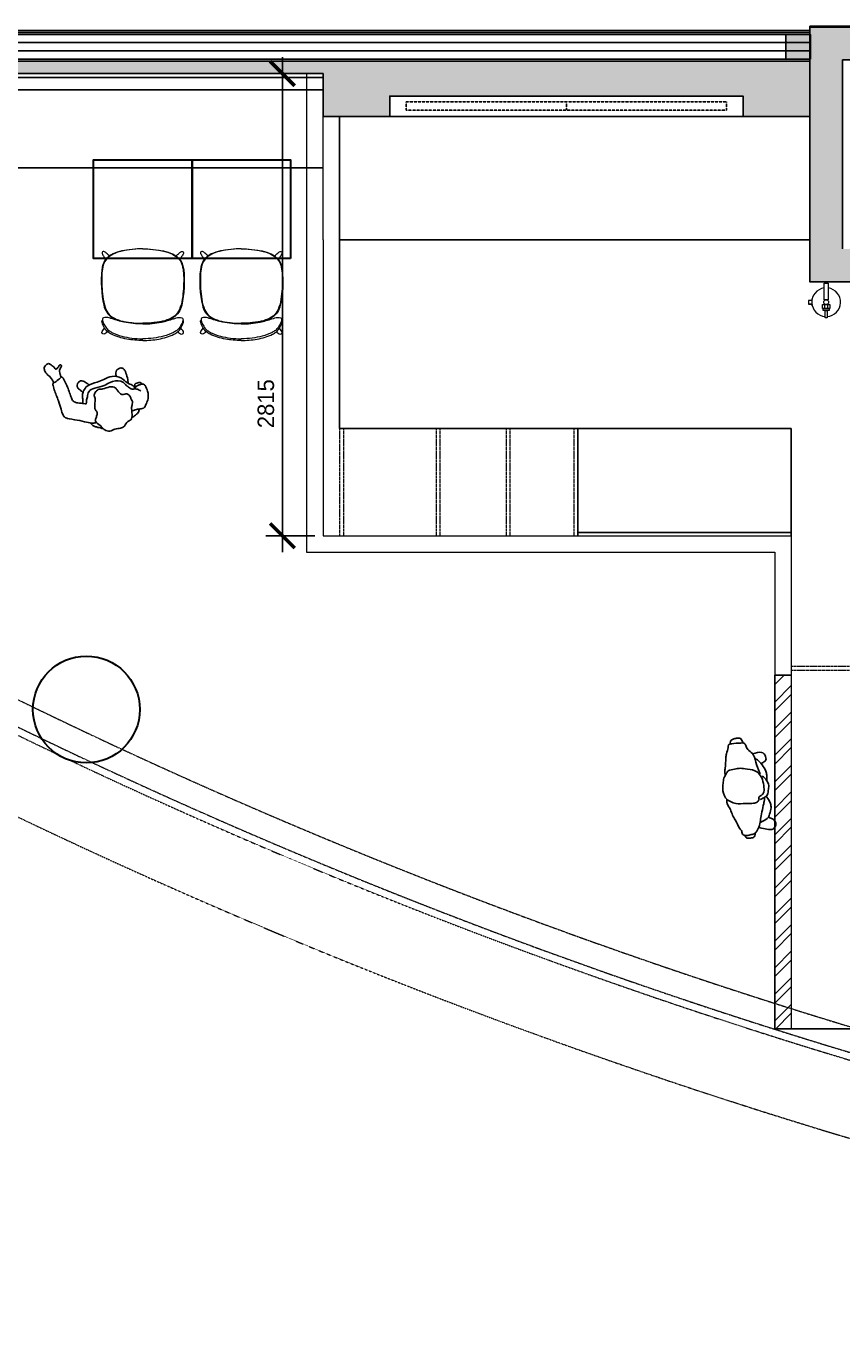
# Model space of a CAD drawing. Header units: inches. Extents: x 1703 to 137267, y -37098 to 14102.
# Tile 119 of 142: x 126279 to 131242, y -18885 to -10904. Entities that reach past the tile are written whole.
import ezdxf

# ---------------------------------------------------------------- set-up
doc = ezdxf.new("R2010")
doc.units = ezdxf.units.IN
doc.header["$MEASUREMENT"] = 0
for name, pattern in [('DASHED2', [0.375, 0.25, -0.125]), ('HIDDEN', [0.375, 0.25, -0.125]), ('LEVEL-F-OVERALL LAYOUT$0$HIDDEN', [0.375, 0.25, -0.125]), ('LEVEL-F-OVERALL LAYOUT$0$Hidden 2mm', [3, 2, -1])]:
    doc.linetypes.add(name, pattern=pattern)
for name, color, linetype in [('A-ANNO-DIMS-30', 7, 'Continuous'), ('AG-PEOPLE', 8, 'Continuous'), ('CT_PARTITION WALL', 180, 'Continuous'), ('dispaly screen', 1, 'Continuous'), ('elevation line', 1, 'Continuous'), ('EQUIPMENT', 1, 'Continuous'), ('HATCH', 8, 'Continuous'), ('LEVEL-F-OVERALL LAYOUT$0$NEW PILASTERS', 251, 'Continuous'), ('LEVEL-F-OVERALL LAYOUT$0$S-Section-Steel', 251, 'Continuous')]:
    doc.layers.add(name, color=color, linetype=linetype)
for name, color, linetype, lineweight in [('CKD Equipments', 252, 'Continuous', 0), ('LEVEL-F-OVERALL LAYOUT$0$A-DETL', 251, 'Continuous', 15), ('LEVEL-F-OVERALL LAYOUT$0$A-WALL', 251, 'Continuous', 13), ('LEVEL-F-OVERALL LAYOUT$0$A-WALL-FULL-EXTR', 251, 'Continuous', 35), ('LEVEL-F-OVERALL LAYOUT$0$I-FLOR-OVHD', 251, 'LEVEL-F-OVERALL LAYOUT$0$HIDDEN', 18), ('Naren-furn', 1, 'Continuous', 30)]:
    doc.layers.add(name, color=color, linetype=linetype, lineweight=lineweight)
doc.layers.add('GCEA-F-FIRE EXT 4.5KG CO2 TYPE', color=1, linetype='Continuous', lineweight=0, true_color=0xff0000)
doc.styles.add('I_NOTE', font='txt', dxfattribs={"height": 2})
doc.dimstyles.new('I_STANDARD_MM', dxfattribs={"dimtxt": 2, "dimasz": 1, "dimexe": 2, "dimexo": 1, "dimgap": 1, "dimtad": 1, "dimdec": 0, "dimrnd": 5, "dimzin": 3, "dimdsep": 46, "dimtxsty": 'I_NOTE', "dimblk": 'ARCHTICK', "dimcen": 0.09, "dimdle": 2, "dimclrd": 1, "dimclre": 1, "dimclrt": 4, "dimadec": 4, "dimazin": 0, "dimtfac": 1, "dimtdec": 0, "dimtmove": 1, "dimatfit": 3, "dimldrblk": 'OPEN90', "dimfxl": 1, "dimfrac": 1, "dimtolj": 1, "dimtzin": 0, "dimlwd": -1, "dimlwe": -1, "dimarcsym": 0})

# ---------------------------------------------------------------- blocks, each defined once
blk = doc.blocks.new('LEVEL-F-OVERALL LAYOUT$0$SHS150x5')
at = {"layer": 'LEVEL-F-OVERALL LAYOUT$0$S-Section-Steel'}
h = blk.add_hatch(color=256, dxfattribs=at)
h.dxf.hatch_style = 1
h.paths.add_polyline_path([(322740.3, -171646.3), (322890.3, -171646.3), (322890.3, -171796.3), (322740.3, -171796.3)])
blk.add_lwpolyline([(322740.3, -171646.3), (322890.3, -171646.3), (322890.3, -171796.3), (322740.3, -171796.3)], close=True, dxfattribs=at)
blk = doc.blocks.new('LEVEL-F-OVERALL LAYOUT$0$150x150')
blk.add_blockref('LEVEL-F-OVERALL LAYOUT$0$SHS150x5', (-322815.3, 171721.3))
blk = doc.blocks.new('19')
at = {"layer": 'AG-PEOPLE'}
for points, knots in [([(-153.6, 52.3), (-150.7, 59.1), (-143.5, 73.3), (-112.2, 83.2), (-100.3, 86.9), (-93.9, 88.4)], [0, 0, 0, 0, 0.2578445, 0.5630876, 0.8048245, 0.8048245, 0.8048245, 0.8048245]), ([(-112.3, 29.3), (-115.3, 22), (-122.2, 12.7), (-130.4, -3.2), (-123.7, -23.9), (-127.1, -32.1), (-113.9, -65.4), (-83.9, -58.8), (-70.4, -75.1), (-61, -99), (-58, -119.1), (-23.8, -136.8), (18.1, -128.8), (39.5, -142.1), (64.9, -131.8), (83.6, -115.4), (79.3, -91.4), (95.3, -58.4), (105.7, -28.1), (92, -7.9), (103.9, 7.2), (114.7, 25.1), (130.2, 39.4), (102.1, 72.3), (96.3, 88.9), (87, 109.7), (58.8, 129), (25.2, 119), (-8.6, 129.5), (-36.2, 126.1), (-60.6, 98.9), (-85.8, 103.5), (-102.7, 75.1), (-103.7, 60.4), (-108.6, 38.4), (-112.3, 29.3)], [0, 0, 0, 0, 0.243758, 0.469126, 0.711875, 0.878807, 1.174441, 1.45586, 1.687286, 1.95782, 2.190653, 2.505465, 2.853004, 3.109236, 3.378674, 3.633135, 3.883574, 4.208805, 4.512219, 4.75122, 4.981103, 5.235644, 5.457588, 5.794591, 6.034522, 6.28788, 6.592593, 6.910286, 7.231556, 7.513762, 7.830184, 8.088918, 8.379427, 8.600643, 8.908256, 8.908256, 8.908256, 8.908256]), ([(92, 97.9), (101.5, 91.8), (120.2, 79.2), (136.4, 70.8), (150.8, 54.2), (154.6, 44.3), (156, 39.2)], [0, 0, 0, 0, 0.318973, 0.55567, 0.805324, 1.02326, 1.02326, 1.02326, 1.02326]), ([(-106.4, 49.3), (-113.9, 49.3), (-129.2, 49.8), (-156.7, 52), (-186.9, 58.9), (-200.8, 38.8), (-221.7, 15.9), (-235.1, -14.6), (-235.3, -42.1), (-234, -79.5), (-220.3, -86), (-203.5, -87.3), (-186.3, -86.1), (-172.8, -82), (-169.7, -74.6), (-168.9, -71.2)], [0, 0, 0, 0, 0.259994, 0.55285, 0.842148, 1.095273, 1.403355, 1.713057, 2.009948, 2.331933, 2.525445, 2.748828, 2.979667, 3.178282, 3.355898, 3.355898, 3.355898, 3.355898]), ([(-197.6, -47.8), (-195, -51.2), (-189.1, -57.6), (-169.7, -74.4), (-143.3, -74), (-130.6, -100.2), (-118.7, -115.3), (-105.4, -152.9), (-33.1, -160.8), (2, -146.3), (62.8, -155.7), (108.5, -149.5), (121.8, -115.6), (138.4, -98.6), (140.4, -74.2), (157.4, -85.8), (189.4, -99.6), (208.9, -110.6), (217.5, -124.8), (217, -151.8), (218.9, -220), (226.9, -267.8), (232.3, -284.8), (243, -276.2), (273.6, -264.1), (298.4, -261.2), (300.1, -251.6), (301.9, -217.7), (297.2, -148.8), (298.8, -98.7), (300, -59.4), (293.5, -40.3), (278.6, -28), (224.3, -1.7), (177.8, 27.4), (141.7, 47.5), (126.5, 49.1), (119.4, 49.6)], [0, 0, 0, 0, 0.197049, 0.467566, 0.737699, 1.015436, 1.259224, 1.582254, 2.024992, 2.371322, 2.796046, 3.153497, 3.465071, 3.739154, 3.967343, 4.171258, 4.506139, 4.764805, 4.971091, 5.248207, 5.709345, 6.100884, 6.289167, 6.457885, 6.784056, 7.046062, 7.189918, 7.500888, 7.963833, 8.361908, 8.699644, 8.932534, 9.162909, 9.58574, 10.007097, 10.350573, 10.604033, 10.604033, 10.604033, 10.604033]), ([(-219.4, -85.4), (-218.3, -88.5), (-214.6, -94.7), (-203.8, -103.3), (-173.4, -103.1), (-172.5, -90.5), (-171.3, -82.4), (-171.9, -78.3)], [0, 0, 0, 0, 0.171936, 0.376407, 0.658092, 0.829167, 1.021895, 1.021895, 1.021895, 1.021895]), ([(-168.9, -71.2), (-167.3, -80.8), (-161.6, -101.6), (-129.8, -117.9), (-113.9, -164.9), (-59.3, -194.3), (-4.3, -185.3), (37.9, -182.2), (105.2, -184.7), (134, -159), (151.5, -137.2), (153.3, -105.9), (160.7, -94.1), (164.2, -88.3)], [0, 0, 0, 0, 0.296033, 0.60905, 0.98459, 1.400543, 1.800893, 2.166256, 2.606535, 2.936906, 3.221323, 3.519894, 3.767248, 3.767248, 3.767248, 3.767248]), ([(-138.9, -115.9), (-141.2, -127), (-144.6, -148.4), (-146.3, -189.5), (-141.1, -208.3), (-126.9, -223.9), (-93.9, -217.6), (-86.8, -200.5), (-83, -186.6), (-83, -179.6)], [0, 0, 0, 0, 0.319715, 0.66763, 0.90647, 1.14114, 1.436866, 1.665247, 1.916713, 1.916713, 1.916713, 1.916713]), ([(89.7, -181.3), (93.6, -187.6), (102.1, -198.7), (122.1, -223.5), (139.3, -222.2), (157, -211.9), (163.8, -197), (159.8, -178.2), (150.8, -168.5), (143.7, -156.7), (140.1, -150.9)], [0, 0, 0, 0, 0.25929, 0.557032, 0.771918, 1.013236, 1.229485, 1.459937, 1.660154, 1.908197, 1.908197, 1.908197, 1.908197]), ([(236.5, -281.2), (237.5, -286.9), (238.4, -298.1), (236.8, -317.9), (229.2, -330.9), (206.9, -347.3), (222.2, -357.3), (231.2, -345.6), (255.2, -329.9), (258.3, -352.4), (269.3, -367.2), (274, -374.1), (284.3, -388), (309.9, -376.2), (319.1, -367.1), (320.5, -344.8), (314, -323.6), (296.8, -299.1), (290.8, -274.3), (289.6, -262)], [0, 0, 0, 0, 0.227651, 0.464849, 0.686706, 0.944658, 1.115715, 1.322541, 1.579281, 1.800177, 2.035322, 2.220311, 2.465353, 2.659441, 2.853963, 3.092323, 3.350578, 3.626177, 3.93611, 3.93611, 3.93611, 3.93611])]:
    blk.add_open_spline(points, degree=3, knots=knots, dxfattribs=at)
blk = doc.blocks.new('15')
at = {"layer": 'AG-PEOPLE'}
for points, knots in [([(-74.9, 102.2), (-87.3, 103.4), (-102.2, 104.4), (-122.4, 96.1), (-179, 92.2), (-201.7, 86.9), (-239.9, 70.8), (-259.4, 71.9), (-264.7, 46.5), (-263.7, -5.3), (-262.5, -33.7), (-235.3, -36), (-215.1, -49), (-187.5, -84.9), (-130.9, -88.3), (-107.8, -96.8), (-68.1, -110.1)], [6.336389, 6.336389, 6.336389, 6.336389, 6.537667, 6.800059, 7.37971, 7.71926, 8.092946, 8.308631, 8.544876, 8.921489, 9.16867, 9.425346, 9.786299, 10.132859, 10.546398, 10.784625, 10.784625, 10.784625, 10.784625]), ([(-107.7, 42.8), (-108.9, 31.8), (-112.4, 14.4), (-105.5, -20.8), (-93.2, -81.6), (-66.8, -104.5), (-42.7, -120.1), (4.4, -127.7), (44.6, -126.7), (60.3, -114), (74.1, -84.1), (86.9, -94.7), (104.6, -80.4), (110.5, -54.1), (104, -7.1), (106.7, 50.6), (85.9, 82.8), (66.6, 117.5), (2.9, 127.9), (-24.1, 118.7), (-59.9, 115.1), (-83.6, 94.6), (-105, 85.2), (-106.3, 55.8), (-107.7, 42.8)], [0, 0, 0, 0, 0.297584, 0.631064, 1.068635, 1.39533, 1.69617, 2.097861, 2.458938, 2.716293, 3.010442, 3.199165, 3.447293, 3.731671, 4.119196, 4.541864, 4.881702, 5.22714, 5.673063, 5.989311, 6.327668, 6.644571, 6.906626, 7.259736, 7.259736, 7.259736, 7.259736]), ([(77.7, -124.6), (100, -122.8), (135.8, -110.5), (200.3, -91.3), (238.6, -86), (294.2, -56.2), (295.3, -32.4), (303.2, -8.2), (298.9, 27.2), (269.5, 27.4), (257, 41.2), (201, 60.8), (175.6, 78), (130.3, 86), (104.4, 105.3), (92.3, 105.2), (71.3, 104.1)], [1.45444, 1.45444, 1.45444, 1.45444, 1.608341, 2.190332, 2.473474, 2.723913, 2.957268, 3.222842, 3.497886, 3.761391, 4.064663, 4.480615, 4.759776, 5.007102, 5.318048, 5.421629, 5.421629, 5.421629, 5.421629]), ([(-262.5, -20.9), (-267.2, -19.6), (-276, -16), (-290.7, -11.5), (-296.4, 5.9), (-292.6, 27.4), (-289.7, 47.9), (-276.6, 55.7), (-266.7, 58.6), (-261.7, 58.9)], [0, 0, 0, 0, 0.204936, 0.407613, 0.612349, 0.853232, 1.078576, 1.277206, 1.488019, 1.488019, 1.488019, 1.488019]), ([(299.6, 11.9), (303.4, 10.5), (310.2, 5.7), (319.5, 0.3), (317, -27.1), (317.1, -40.2), (305.8, -49.2), (296.8, -51.1), (292.2, -51)], [0, 0, 0, 0, 0.185845, 0.348437, 0.605768, 0.790156, 0.977812, 1.178868, 1.178868, 1.178868, 1.178868]), ([(-192, -73.6), (-196.5, -95), (-204.1, -131.1), (-178.7, -150), (-146.9, -156.9), (-137.7, -137.2), (-131.1, -126.5), (-128.6, -120.4)], [0.360496, 0.360496, 0.360496, 0.360496, 0.7344, 1.013881, 1.306887, 1.531117, 1.762107, 1.762107, 1.762107, 1.762107]), ([(200.2, -139), (202.3, -145.7), (208.4, -158.5), (223.9, -180.1), (251.8, -183.9), (264.8, -172.4), (276.4, -161.2), (274.9, -132.9), (265.4, -102.9), (258.6, -81.7), (256.5, -75.6)], [0, 0, 0, 0, 0.234933, 0.498205, 0.770578, 0.985693, 1.185055, 1.441446, 1.778194, 1.904722, 1.904722, 1.904722, 1.904722]), ([(-163.1, -84.9), (-160.2, -90), (-145.8, -111.4), (-108, -132.3), (-85.1, -147.1), (-56, -150.2), (-23.9, -146.4)], [0.5150736, 0.5150736, 0.5150736, 0.5150736, 0.6294553, 1.017186, 1.3780901, 1.4807756, 1.4807756, 1.4807756, 1.4807756]), ([(-52.4, -121.1), (-48.6, -126.4), (-41.1, -137.1), (0.7, -161.8), (29.3, -151.3), (64.1, -150.1), (80.3, -120.7), (86, -105.7), (87.8, -97.7)], [0, 0, 0, 0, 0.246088, 0.627223, 0.947124, 1.275341, 1.581551, 1.852766, 1.852766, 1.852766, 1.852766]), ([(70.5, -136.5), (104, -155.9), (124.6, -160.6), (151.5, -161.7), (189.8, -143.2), (209, -137.1), (222.7, -103.6), (227.8, -86.8)], [2.106915, 2.106915, 2.106915, 2.106915, 2.404966, 2.688798, 3.029539, 3.280342, 3.601839, 3.601839, 3.601839, 3.601839])]:
    blk.add_open_spline(points, degree=3, knots=knots, dxfattribs=at)
blk = doc.blocks.new('_ArchTick')
at = {"color": 0, "linetype": 'ByBlock', "const_width": 0.15}
blk.add_lwpolyline([(-0.5, -0.5), (0.5, 0.5)], dxfattribs=at)
blk = doc.blocks.new('*D381')
at = {"layer": 'A-ANNO-DIMS-30', "color": 1}
for p, q in [((127837.9, -11091.3), (127837.9, -14103.9)), ((128035.2, -11191.3), (127737.9, -11191.3)), ((128035.2, -14003.9), (127737.9, -14003.9))]:
    blk.add_line(p, q, dxfattribs=at)
at = {"layer": 'Defpoints', "color": 0}
for p in [(128085.2, -11191.3), (127837.9, -14003.9), (128085.2, -14003.9)]:
    blk.add_point(p, dxfattribs=at)
at = {"layer": 'A-ANNO-DIMS-30', "color": 1, "linetype": 'ByBlock', "xscale": 150, "yscale": 150, "zscale": 150}
for p, rotation in [((127837.9, -11191.3), 90), ((127837.9, -14003.9), 270)]:
    blk.add_blockref('_ArchTick', p, dxfattribs=dict(at, rotation=rotation))
at = {"layer": 'A-ANNO-DIMS-30', "color": 1, "insert": (127737.9, -13200.7), "char_height": 100, "attachment_point": 5, "rotation": 90, "style": 'I_NOTE'}
blk.add_mtext('\\A1;2815', dxfattribs=at)
blk = doc.blocks.new('_Open90')
at = {"color": 0, "linetype": 'ByBlock', "lineweight": -2}
for p, q in [((0, 0), (-1, 0)), ((-0.5, 0.5), (0, 0)), ((0, 0), (-0.5, -0.5))]:
    blk.add_line(p, q, dxfattribs=at)
blk = doc.blocks.new('Myranda Side Chair_Top')
at = {"layer": 'Naren-furn', "lineweight": 5}
for points in [[(0, 558.1, 0.045324), (-126.9, 545.3, 0.059313), (-182.6, 526.6, 0.121008), (-229.9, 488.2, 0.115126), (-249.4, 430.5, 0.079025), (-237.1, 214.8, 0.212442), (-185.7, 140.1, 0.089235), (-116, 115.7, 0.044325), (0, 105)], [(0, 557.7, 0.032743), (-82.3, 551.7, 0.043693), (-150.6, 536.9, 0.045866), (-190.1, 520, 0.229093), (-242.9, 447.1, 0.039863), (-249, 396, 0.038377), (-243.1, 267.4, 0.049384), (-228.7, 202, 0.242972), (-160.7, 130.2, 0.059169), (-107.1, 114.6, 0.045231), (0, 105.2)], [(-202.7, 514.8, 0.033112), (-222.1, 532.2, 0.052622), (-236.4, 541.2, 0.632589), (-247.5, 529.8, 0.050487), (-236.6, 510.3, 0.033042), (-225.3, 494.2)], [(0, 558.1, -0.045324), (126.9, 545.3, -0.059313), (182.5, 526.6, -0.121008), (229.8, 488.2, -0.115126), (249.4, 430.5, -0.079025), (237, 214.8, -0.212442), (185.6, 140.1, -0.089235), (115.9, 115.7, -0.044325), (0, 105)], [(0, 557.7, -0.032743), (82.3, 551.7, -0.043693), (150.5, 536.9, -0.045866), (190, 520, -0.229093), (242.8, 447.1, -0.039863), (249, 396, -0.038377), (243.1, 267.4, -0.049384), (228.7, 202, -0.242972), (160.7, 130.2, -0.059169), (107.1, 114.6, -0.045231), (0, 105.2)], [(202.7, 514.8, -0.033112), (222, 532.2, -0.052622), (236.4, 541.2, -0.632589), (247.5, 529.8, -0.050487), (236.6, 510.3, -0.033042), (225.2, 494.2)], [(0, 0, -0.043773), (-97, 8.6, -0.064178), (-189.8, 38.2, -0.056143), (-212.1, 52, -0.093502), (-231.9, 75.7, -0.06002), (-247.2, 109.3, -0.125182), (-247.8, 119, -0.112237), (-244.9, 123.5)], [(0, 100.6, -0.051647), (-114.3, 112.3, -0.029647), (-186.3, 132, 0.052771), (-221.5, 140.9, 0.130984), (-238.5, 138.9, 0.31033), (-244.9, 123, 0.060514), (-239.2, 106.3, 0.031259), (-225.5, 81.1, 0.079584), (-207.1, 61.4, 0.040413), (-188.1, 49.6, 0.052825), (-127.2, 27, 0.03424), (-66.3, 14.9, 0.033941), (0, 10.6)], [(-186.3, 132, -0.104561), (-183.6, 134, -0.190045), (-176.9, 134.2, -0.018892), (-166.8, 130, -0.006434), (-156.7, 125.6, -0.155372), (-153.5, 121.9)], [(0, 100.6, 0.051647), (114.3, 112.3, 0.029647), (186.2, 132, -0.052771), (221.4, 140.9, -0.130984), (238.4, 138.9, -0.31033), (244.8, 123, -0.060514), (239.1, 106.3, -0.031259), (225.4, 81.1, -0.079584), (207.1, 61.4, -0.040413), (188.1, 49.6, -0.052825), (127.1, 27, -0.03424), (66.3, 14.9, -0.033941), (0, 10.6)], [(0, 0, 0.043773), (97, 8.6, 0.064178), (189.8, 38.2, 0.056143), (212, 52, 0.093502), (231.9, 75.7, 0.06002), (247.2, 109.3, 0.125182), (247.7, 119, 0.112237), (244.9, 123.5)], [(186.2, 132, 0.104561), (183.6, 134, 0.190045), (176.9, 134.2, 0.018892), (166.8, 130, 0.006434), (156.7, 125.6, 0.155372), (153.4, 121.9)], [(-212.1, 52, -0.031425), (-223.8, 44.2, -0.060055), (-236.6, 39.4, -0.636361), (-247.3, 54.7, -0.017039), (-238.8, 67.5), (-231.9, 75.7)], [(212, 52, 0.031425), (223.7, 44.2, 0.060055), (236.5, 39.4, 0.636361), (247.3, 54.7, 0.017039), (238.7, 67.5), (231.9, 75.7)]]:
    blk.add_lwpolyline(points, format="xyb", dxfattribs=at)
blk = doc.blocks.new('A$C13CA0A9B')
at = {"layer": 'GCEA-F-FIRE EXT 4.5KG CO2 TYPE', "linetype": 'Continuous', "lineweight": 0, "ltscale": 250}
for p, q in [((-12.7, 114.9), (12.7, 114.9)), ((-12.7, 14.8), (-12.7, 114.9)), ((12.7, 114.9), (12.7, 14.8)), ((-88.2, 11.2), (-108.3, 11.2)), ((-108.3, 11.2), (-108.3, -11.2)), ((-88.2, 11.2), (-108.3, 11.2)), ((-108.3, 11.2), (-108.3, -11.2)), ((-88.2, 22.3), (-88.2, 11.2)), ((12.7, 14.8), (-12.7, 14.8)), ((-108.3, -11.2), (-88.2, -11.2)), ((-88.2, -11.2), (-108.3, -11.2)), ((-88.2, -11.2), (-88.2, -22.3)), ((-21.9, -14.8), (21.9, -14.8)), ((-21.9, -38.7), (-21.9, -14.8)), ((21.9, -38.7), (-21.9, -38.7)), ((-17.6, -38.7), (17.6, -38.7)), ((-17.6, -51.4), (-17.6, -38.7)), ((17.6, -51.4), (-17.6, -51.4)), ((-9.2, -38.7), (-9.2, -14.8)), ((-5.6, -51.4), (5.6, -51.4)), ((-5.6, -95.1), (-5.6, -51.4)), ((5.6, -51.4), (5.6, -95.1)), ((9.2, -38.7), (9.2, -14.8)), ((17.6, -38.7), (17.6, -51.4)), ((21.9, -14.8), (21.9, -38.7)), ((5.6, -95.1), (-5.6, -95.1))]:
    blk.add_line(p, q, dxfattribs=at)
at = {"layer": 'GCEA-F-FIRE EXT 4.5KG CO2 TYPE', "linetype": 'Continuous'}
for p, q in [((64.2, 59.5, 0), (59.5, 64.2, 0)), ((12.4, -14.8, 0), (9.2, -11.6, 0)), ((6.1, -87.4, 0), (5.6, -87, 0))]:
    blk.add_line(p, q, dxfattribs=at)
at = {"layer": 'GCEA-F-FIRE EXT 4.5KG CO2 TYPE', "linetype": 'Continuous', "lineweight": 0, "ltscale": 250}
blk.add_circle((0, 0), 14.8, dxfattribs=at)
for start, end in [(98.33622, 266.30554), (273.69446, 81.66378)]:
    blk.add_arc((0, 0), 87.6, start, end, dxfattribs=at)

msp = doc.modelspace()

# ---------------------------------------------------------------- hatches: boundary and pattern name
at = {"layer": 'EQUIPMENT'}
h = msp.add_hatch(color=253, dxfattribs=at)
h.dxf.hatch_style = 1
h.paths.add_polyline_path([(136147.7, -12258.6), (131247.7, -12258.6), (131247.7, -11108.5), (135947.6, -11108.5), (135947.6, -11508.6), (136147.7, -11508.6), (136147.7, -10908.5), (131047.7, -10908.5), (131047.7, -12458.6), (136147.7, -12458.6)])
h = msp.add_hatch(color=253, dxfattribs=at)
h.dxf.hatch_style = 1
h.paths.add_polyline_path([(121072.1, -11116.3), (119745.1, -11116.3), (119685.2, -11076.9), (119630.2, -11160.3), (121943.5, -12685.7), (121998.5, -12602.2), (121919.6, -12550.2), (121891, -12550.2), (121891, -12531.3), (121072.1, -11991.3)])
h.paths.add_polyline_path([(120973, -11191.3), (120972.1, -11192), (120972.1, -11925.4), (119858.8, -11191.3)], flags=16)
h.paths.add_polyline_path([(123791, -11191.3), (128085.2, -11191.3), (128085.2, -11453.9), (128491.5, -11453.9), (128491.5, -11328.9), (130641.5, -11328.9), (130641.5, -11453.9), (131047.7, -11453.9), (131047.7, -11116.3), (121972.1, -11116.3), (121972.1, -11191.3), (123691, -11191.3), (123691, -13075.8, -0.121461), (123668.9, -13362.2, -0.003202), (123666.5, -13369.5), (123661.7, -13392.6), (123741.3, -13427.1, 0.09501), (123791, -13168.2)])
h.paths.add_polyline_path([(122123.7, -12684.8), (122068.7, -12768.3), (122412.7, -12995.1, 0.363199), (122801, -13805.3), (122838.6, -13718.4), (122812.6, -13700.2), (122812.9, -13699.8, -0.279141), (122491, -13168.2, -0.091873), (122530.8, -12953.2)])
h.paths.add_polyline_path([(122879.3, -13732.8), (122900.7, -13737.2, -0.031), (122831.8, -13709.3), (122842.5, -13716.9), (122803.7, -13806.5, 0.014288), (122840.7, -13821.9)])
h.paths.add_polyline_path([(123527.6, -13715.4, -0.000786), (123436.6, -13658.6, -0.233154), (122912.3, -13741), (122911.9, -13743.2), (122880.8, -13736.7), (122843.5, -13823, 0.264635)])
h.paths.add_polyline_path([(123722.9, -13469.3), (123643.4, -13434.9), (123625.2, -13460.8), (123622.3, -13458.7), (123640.7, -13432.6, 0.009158), (123649.8, -13412.6, 0.009158), (123658.1, -13392.2), (123664.6, -13360.9), (123668.1, -13361.6), (123666.5, -13369.5, 0.003202), (123668.9, -13362.2, 0.121461), (123691, -13075.8), (123691, -13168.2, -0.243908), (123436.6, -13658.6, 0.000786), (123527.6, -13715.4, 0.11367)])
h.paths.add_polyline_path([(123657.4, -13394, -0.008345), (123649.8, -13412.6, -0.008345), (123641.5, -13430.8), (123724.2, -13466.6, 0.014288), (123740.2, -13429.9)])
at = {"layer": 'HATCH'}
h = msp.add_hatch(dxfattribs=at)
h.set_pattern_fill('ANSI32', color=6, scale=304.8)
h.set_pattern_definition([(45, (-5549001.14, 566127.9), (-80.822305, 80.822305), []), (45, (-5548947.26, 566127.9), (-80.822305, 80.822305), [])])
h.paths.add_polyline_path([(130835.2, -14852.9), (130935.2, -14852.9), (130935.2, -17003.9), (130835.2, -17003.9)])

# ---------------------------------------------------------------- linework, layer by layer
msp.add_lwpolyline([(131247.7, -12258.6), (131247.7, -11108.5), (135947.6, -11108.5), (135947.6, -11508.6), (136147.7, -11508.6), (136147.7, -10908.5), (131047.7, -10908.5), (131047.7, -12458.6), (136147.7, -12458.6), (136147.7, -12258.6)])
at = {"layer": 'CKD Equipments', "color": 7}
for p, q in [((127985.2, -11191.3), (127985.2, -14103.9)), ((128085.2, -12203.9), (128085.2, -11453.9)), ((128085.2, -12203.9), (128085.2, -14003.9)), ((128085.2, -14003.9), (130935.2, -14003.9)), ((130935.2, -14003.9), (130935.2, -17003.9)), ((127985.2, -14103.9), (130835.2, -14103.9)), ((130835.2, -14103.9), (130835.2, -17003.9)), ((130936, -14852.9), (130835.2, -14852.9)), ((130835.2, -17003.9), (130935.2, -17003.9))]:
    msp.add_line(p, q, dxfattribs=at)
at = {"layer": 'CKD Equipments'}
msp.add_lwpolyline([(130835.2, -14852.9), (130935.2, -14852.9), (130935.2, -17003.9), (130835.2, -17003.9), (130835.2, -14852.9)], dxfattribs=at)
at = {"layer": 'CT_PARTITION WALL', "linetype": 'DASHED2', "lineweight": 0, "ltscale": 20}
for p, q in [((128209.9, -13351.9), (128209.9, -14003.9)), ((128796.9, -13351.9), (128796.9, -14003.9)), ((129223, -13351.9), (129223, -14003.9)), ((129223, -13351.9), (129223, -14003.9)), ((129636.1, -13351.9), (129636.1, -14003.9)), ((131635.2, -14824.4), (130935.2, -14824.4))]:
    msp.add_line(p, q, dxfattribs=at)
for points in [[(128185.9, -12684.8), (128185.9, -14003.9)], [(128772.9, -13351.9), (128772.9, -14003.9)], [(129199, -13351.9), (129199, -14003.9)], [(129199, -13351.9), (129199, -14003.9)], [(129612.1, -13351.9), (129612.1, -14003.9)], [(131635.2, -14800.4), (130935.2, -14800.4)]]:
    msp.add_lwpolyline(points, dxfattribs=at)
at = {"layer": 'dispaly screen', "linetype": 'HIDDEN', "ltscale": 5}
for points in [[(129566.5, -11413.9), (129566.5, -11363.9), (128591.5, -11363.9), (128591.5, -11413.9), (129566.5, -11413.9)], [(130541.5, -11413.9), (130541.5, -11363.9), (129566.5, -11363.9), (129566.5, -11413.9), (130541.5, -11413.9)]]:
    msp.add_lwpolyline(points, dxfattribs=at)
at = {"layer": 'elevation line', "ltscale": 0.25}
for p, q in [((123791, -11216.3), (128085.2, -11216.3)), ((123791, -11291.3), (128085.2, -11291.3)), ((128185.2, -12203.9), (128185.2, -11453.9)), ((128491.5, -11453.9), (130641.5, -11453.9)), ((123791, -11766.3), (128085.2, -11766.3)), ((128185.2, -13351.9), (128185.2, -12203.9)), ((128185.2, -13351.9), (130935.2, -13351.9)), ((129635.2, -13351.9), (129635.2, -14003.9)), ((130935.2, -13351.9), (130935.2, -14003.9)), ((129635.2, -13983.9), (130935.2, -13983.9)), ((130935.2, -17003.9), (131635.2, -17003.9))]:
    msp.add_line(p, q, dxfattribs=at)
msp.add_lwpolyline([(131047.7, -12203.9), (128185.2, -12203.9)], dxfattribs=at)
at = {"layer": 'LEVEL-F-OVERALL LAYOUT$0$A-DETL', "linetype": 'LEVEL-F-OVERALL LAYOUT$0$Hidden 2mm', "lineweight": 15}
for p, q in [((131047.7, -10953.8), (121972.1, -10953.8)), ((121972.1, -11103.8), (129821.3, -11103.8)), ((129971.3, -11103.8), (131047.7, -11103.8))]:
    msp.add_line(p, q, dxfattribs=at)
for radius, start, end in [(33871.8, 239.34358, 257.16427), (34021.8, 239.29868, 254.96625)]:
    msp.add_arc((141110.1, 15425.9), radius, start, end, dxfattribs=at)
at = {"layer": 'LEVEL-F-OVERALL LAYOUT$0$A-WALL', "color": 3, "lineweight": 25}
for p, q in [((131047.7, -10903.8), (131047.7, -12203.9)), ((136147.7, -10903.8), (131047.7, -10903.8)), ((123791, -11191.3), (128085.2, -11191.3))]:
    msp.add_line(p, q, dxfattribs=at)
for points in [[(121972.1, -10928.8), (131047.7, -10928.8)], [(128085.2, -11191.3), (128085.2, -11453.9), (128491.5, -11453.9), (128491.5, -11328.9), (130641.5, -11328.9), (130641.5, -11453.9), (131047.8, -11453.9)]]:
    msp.add_lwpolyline(points, dxfattribs=at)
at = {"layer": 'LEVEL-F-OVERALL LAYOUT$0$A-WALL-FULL-EXTR', "color": 2, "lineweight": -2}
msp.add_line((131047.7, -11191.3), (131047.8, -11191.3), dxfattribs=at)
for points in [[(121972.1, -10941.3), (131047.7, -10941.3)], [(121972.1, -10953.8), (131047.7, -10953.8)], [(121972.1, -11003.8), (131047.7, -11003.8)], [(121972.1, -11053.8), (131047.8, -11053.8)], [(121972.1, -11103.8), (131047.8, -11103.8)], [(121972.1, -11116.3), (131047.8, -11116.3)]]:
    msp.add_lwpolyline(points, dxfattribs=at)
at = {"layer": 'LEVEL-F-OVERALL LAYOUT$0$I-FLOR-OVHD', "ltscale": 0.25}
msp.add_lwpolyline([(137145.3, -18884.7, -0.019531), (134476.5, -18464.8, -0.089507), (122898.8, -13895.8)], format="xyb", dxfattribs=at)
for start, end in [(238.96902, 252.04841), (252.04841, 257.78854)]:
    msp.add_arc((141110.1, 15425.9), 34066.8, start, end, dxfattribs=at)
at = {"layer": 'Naren-furn'}
for points in [[(127288.1, -12316.3), (126688.1, -12316.3), (126688.1, -11716.3), (127288.1, -11716.3)], [(127888.1, -12316.3), (127288.1, -12316.3), (127288.1, -11716.3), (127888.1, -11716.3)]]:
    msp.add_lwpolyline(points, close=True, dxfattribs=at)
msp.add_circle((126645.1, -15061.5), 325, dxfattribs=at)

# ---------------------------------------------------------------- block references
at = {"layer": 'AG-PEOPLE', "color": 4, "rotation": 198.2684440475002}
msp.add_blockref('19', (126804.8, -13231.3), dxfattribs=at)
at = {"layer": 'AG-PEOPLE', "color": 4, "xscale": -1, "rotation": 94.41792911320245}
msp.add_blockref('15', (130641.3, -15528.7), dxfattribs=at)
at = {"layer": 'GCEA-F-FIRE EXT 4.5KG CO2 TYPE'}
msp.add_blockref('A$C13CA0A9B', (131147.5, -12583.2), dxfattribs=at)
at = {"layer": 'LEVEL-F-OVERALL LAYOUT$0$NEW PILASTERS', "rotation": 0.04019583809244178}
msp.add_blockref('LEVEL-F-OVERALL LAYOUT$0$150x150', (130976.4, -11028.8), dxfattribs=at)
at = {"layer": 'Naren-furn', "xscale": -1}
for p in [(126988.1, -12816.3), (127588.1, -12816.3)]:
    msp.add_blockref('Myranda Side Chair_Top', p, dxfattribs=at)

# ---------------------------------------------------------------- dimensions: what is measured, and where the dimension line sits
at = {"layer": 'A-ANNO-DIMS-30'}
dim = msp.add_linear_dim(base=(127837.9, -14003.9), p1=(128085.2, -11191.3), p2=(128085.2, -14003.9), angle=90, dimstyle='I_STANDARD_MM', override={"dimtxt": 5, "dimasz": 3, "dimclrt": 1}, dxfattribs=at)
dim.commit()
dim.dimension.update_dxf_attribs({"geometry": '*D381', "text_midpoint": (127837.9, -13200.7), "dimtype": 160})

doc.saveas('drawing.dxf')
